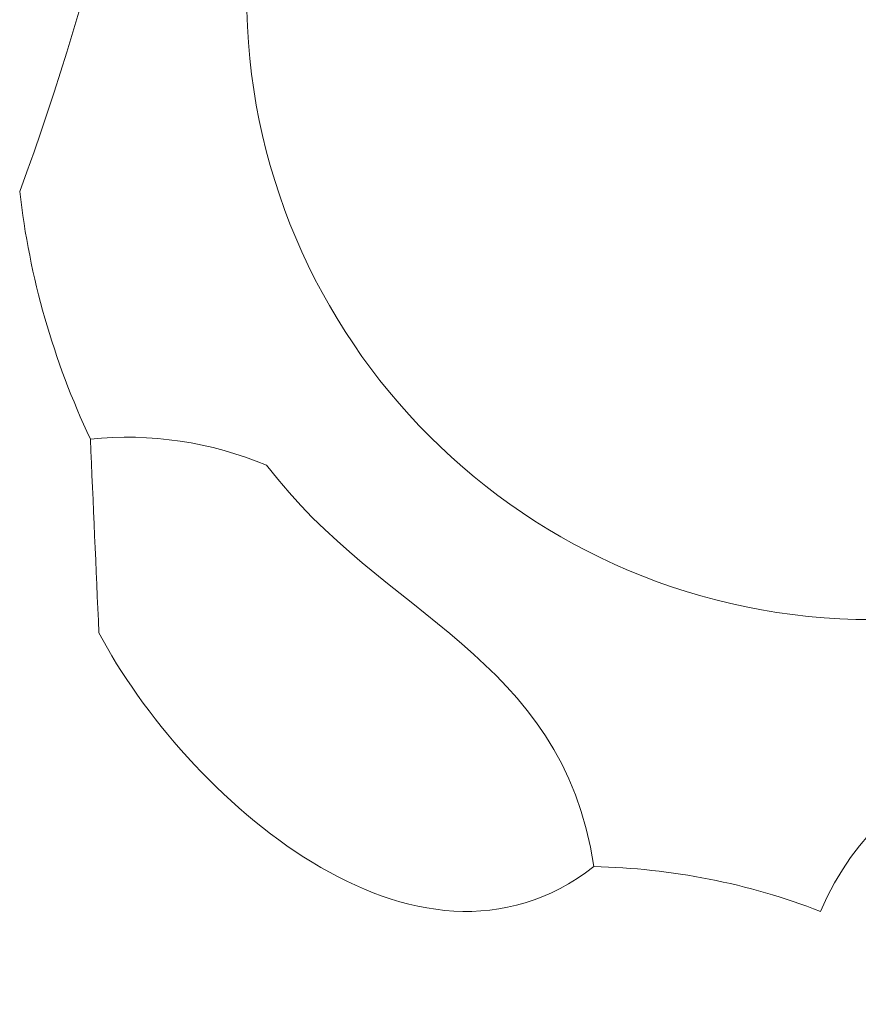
# Model space of a CAD drawing. Header units: inches. Extents: x 37.5 to 70.3, y 17.4 to 61.6.
# Tile 176 of 256: x 54.7 to 55.7, y 38.9 to 40.2. Entities that reach past the tile are written whole.
import ezdxf

# ---------------------------------------------------------------- set-up
doc = ezdxf.new("R2010")
doc.units = ezdxf.units.IN
doc.header["$MEASUREMENT"] = 0
doc.layers.add('10_CLOSED_AREAS', color=7, linetype='Continuous', lineweight=18)
doc.layers.add('20_EXACT_CIRCLES', color=7, linetype='Continuous', lineweight=18)

msp = doc.modelspace()

# ---------------------------------------------------------------- linework, layer by layer
at = {"layer": '10_CLOSED_AREAS'}
for points, knots in [([(54.6619, 39.9366), (54.6745, 39.8257), (54.7054, 39.7177), (54.7531, 39.6168), (54.8306, 39.6246), (54.9088, 39.6129), (54.9806, 39.5829), (55.1303, 39.3853), (55.3616, 39.3385), (55.403, 39.0645), (55.5031, 39.0625), (55.6021, 39.0429), (55.6954, 39.0067), (55.7859, 39.2149), (55.99, 39.232), (56.1872, 39.2961), (56.3063, 39.4048), (56.4749, 39.4404), (56.6278, 39.3894), (56.7181, 39.5387), (56.8038, 39.6909), (56.8631, 39.8573), (56.8618, 39.9547), (56.8306, 40.0494), (56.7738, 40.1286), (56.7602, 40.3439), (56.6685, 40.5161), (56.6376, 40.7215), (56.5402, 40.819), (56.4427, 40.9165), (56.3452, 41.014), (56.2495, 41.0397), (56.1584, 41.0801), (56.0751, 41.1337), (55.937, 41.1396), (55.8042, 41.1886), (55.6954, 41.2739), (55.3669, 41.3969), (55.0757, 40.9627), (54.8506, 40.78), (54.8263, 40.4916), (54.7628, 40.2079), (54.6619, 39.9366)], [0, 0, 0, 0, 0.071429, 0.071429, 0.071429, 0.142857, 0.142857, 0.142857, 0.214286, 0.214286, 0.214286, 0.285714, 0.285714, 0.285714, 0.357143, 0.357143, 0.357143, 0.428571, 0.428571, 0.428571, 0.5, 0.5, 0.5, 0.571429, 0.571429, 0.571429, 0.642857, 0.642857, 0.642857, 0.714286, 0.714286, 0.714286, 0.785714, 0.785714, 0.785714, 0.857143, 0.857143, 0.857143, 0.928571, 0.928571, 0.928571, 1, 1, 1, 1]), ([(54.7531, 39.6168), (54.7054, 39.7177), (54.6745, 39.8257), (54.6619, 39.9366), (54.7628, 40.2079), (54.8263, 40.4916), (54.8506, 40.78), (55.0757, 40.9627), (55.3669, 41.3969), (55.6954, 41.2739), (55.8711, 41.3525), (56.2978, 41.3255), (56.3777, 41.1114), (56.421, 41.1108), (56.4644, 41.1101), (56.5077, 41.1094), (56.6047, 41.0018), (56.6956, 40.9616), (56.7351, 40.8089), (56.7026, 40.7798), (56.6701, 40.7507), (56.6376, 40.7215), (56.6685, 40.5161), (56.7602, 40.3439), (56.7738, 40.1286), (56.8306, 40.0494), (56.8618, 39.9547), (56.8631, 39.8573), (56.8038, 39.6909), (56.7181, 39.5387), (56.6278, 39.3894), (56.4749, 39.4404), (56.3063, 39.4048), (56.1872, 39.2961), (55.99, 39.232), (55.7859, 39.2149), (55.6954, 39.0067), (55.6021, 39.0429), (55.5031, 39.0625), (55.403, 39.0645), (55.1747, 38.8867), (54.8747, 39.1565), (54.7641, 39.3666), (54.7604, 39.45), (54.7568, 39.5334), (54.7531, 39.6168)], [0, 0, 0, 0, 0.066667, 0.066667, 0.066667, 0.133333, 0.133333, 0.133333, 0.2, 0.2, 0.2, 0.266667, 0.266667, 0.266667, 0.333333, 0.333333, 0.333333, 0.4, 0.4, 0.4, 0.466667, 0.466667, 0.466667, 0.533333, 0.533333, 0.533333, 0.6, 0.6, 0.6, 0.666667, 0.666667, 0.666667, 0.733333, 0.733333, 0.733333, 0.8, 0.8, 0.8, 0.866667, 0.866667, 0.866667, 0.933333, 0.933333, 0.933333, 1, 1, 1, 1]), ([(54.7531, 39.6168), (54.7568, 39.5334), (54.7604, 39.45), (54.7641, 39.3666), (54.8747, 39.1565), (55.1747, 38.8867), (55.403, 39.0645), (55.3616, 39.3385), (55.1303, 39.3853), (54.9806, 39.5829), (54.9088, 39.6129), (54.8306, 39.6246), (54.7531, 39.6168)], [0, 0, 0, 0, 0.25, 0.25, 0.25, 0.5, 0.5, 0.5, 0.75, 0.75, 0.75, 1, 1, 1, 1])]:
    msp.add_open_spline(points, degree=3, knots=knots, dxfattribs=at)
at = {"layer": '20_EXACT_CIRCLES'}
msp.add_circle((55.7622, 40.191), 0.8075, dxfattribs=at)

doc.saveas('drawing.dxf')
